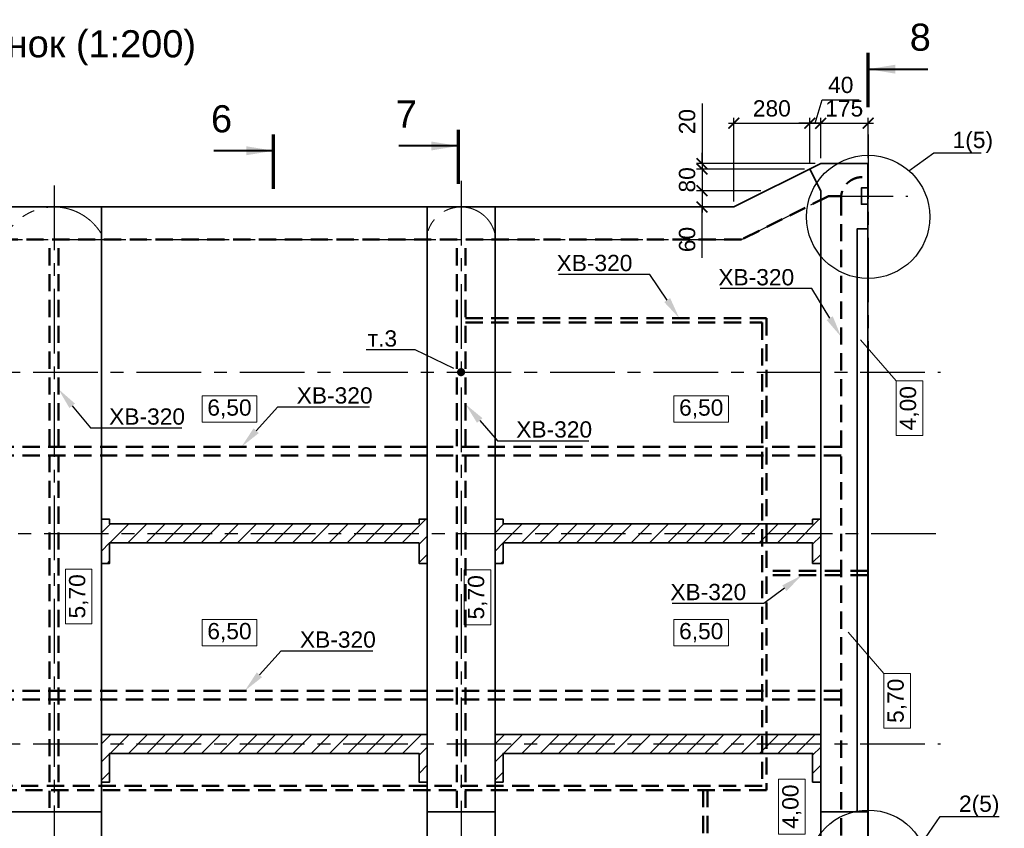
# Model space of a CAD drawing. Header units: millimetres. Extents: x -695122 to 440517, y 417968 to 574899.
# Tile 37 of 39: x 402081 to 438361, y 489379 to 519195. Entities that reach past the tile are written whole.
import ezdxf
from ezdxf import colors
from ezdxf.entities.mleader import LeaderData, LeaderLine
from ezdxf.enums import TextEntityAlignment as Align
from ezdxf.math import Vec2, Vec3

# ---------------------------------------------------------------- set-up
doc = ezdxf.new("R2010")
doc.units = ezdxf.units.MM
for name, pattern in [('PHANTOM', [63.5, 31.75, -6.35, 6.35, -6.35, 6.35, -6.35]), ('осевая', [50.8, 31.75, -6.35, 6.35, -6.35]), ('штриховая', [19.05, 12.7, -6.35])]:
    doc.linetypes.add(name, pattern=pattern)
for name, color, linetype, lineweight in [('0_Выноски и размеры', 7, 'Continuous', 9), ('Бетон', 7, 'Continuous', 50), ('ГТО_Отметки', 7, 'Continuous', 20), ('ГТО_Разрезы. Сечения.Узлы', 255, 'Continuous', 40), ('Отдел_Заглавные надписи', 7, 'Continuous', 30), ('Шпонка', 1, 'Continuous', 50)]:
    doc.layers.add(name, color=color, linetype=linetype, lineweight=lineweight)
for name, color, linetype in [('otmetki', 7, 'Continuous'), ('Оси', 1, 'осевая'), ('Размеры', 7, 'Continuous')]:
    doc.layers.add(name, color=color, linetype=linetype)
doc.styles.add('arial', font='arial.ttf')
doc.styles.add('аrial', font='arial.ttf')
doc.styles.add('Рогун1', font='arial.ttf')
doc.dimstyles.new('100 мм', dxfattribs={"dimscale": 100, "dimtxt": 3.5, "dimasz": 2, "dimexe": 1, "dimexo": 1, "dimgap": 1.2, "dimtad": 1, "dimdec": 0, "dimlfac": 0.1, "dimrnd": 0.0001, "dimtxsty": 'Рогун1', "dimblk": 'ARCHTICK', "dimcen": 2.5, "dimdle": 1, "dimaunit": 1, "dimadec": 1, "dimazin": 0, "dimtfac": 1, "dimtdec": 0, "dimtmove": 1, "dimatfit": 3, "dimldrblk": 'ARCHTICK', "dimfxl": 1, "dimtfill": 1, "dimarcsym": 0})
doc.dimstyles.new('hren115', dxfattribs={"dimtxt": 0.3, "dimasz": 3, "dimexe": 0.18, "dimexo": 0.0625, "dimgap": 0.1, "dimtad": 2, "dimtih": 1, "dimtoh": 1, "dimdec": 4, "dimzin": 0, "dimdsep": 46, "dimtxsty": 'arial', "dimcen": 0, "dimclrt": 256, "dimadec": 0, "dimazin": 0, "dimtfac": 1, "dimtdec": 4, "dimtofl": 0, "dimtmove": 1, "dimatfit": 0, "dimfxl": 1, "dimtolj": 1, "dimtzin": 0, "dimarcsym": 1})

# ---------------------------------------------------------------- blocks, each defined once
blk = doc.blocks.new('_None')
blk = doc.blocks.new('_ArchTick')
at = {"color": 0, "linetype": 'ByBlock', "const_width": 0.15}
blk.add_lwpolyline([(-0.5, -0.5), (0.5, 0.5)], dxfattribs=at)
blk = doc.blocks.new('*D107')
at = {"layer": 'Defpoints', "color": 0, "transparency": 16777216}
for p in [(433345, 507264), (418345, 485289), (433345, 481289)]:
    blk.add_point(p, dxfattribs=at)
at = {"layer": 'Размеры', "color": 0, "lineweight": -2, "transparency": 16777216}
for p, q in [((433345, 507064), (433345, 481089)), ((418345, 485089), (418345, 481089)), ((418145, 481289), (433545, 481289))]:
    blk.add_line(p, q, dxfattribs=at)
at = {"layer": 'Размеры', "color": 0, "lineweight": -2, "transparency": 16777216, "xscale": 400, "yscale": 400, "zscale": 400, "rotation": 180}
blk.add_blockref('_ArchTick', (418345, 481289), dxfattribs=at)
at = {"layer": 'Размеры', "color": 0, "lineweight": -2, "transparency": 16777216, "xscale": 400, "yscale": 400, "zscale": 400}
blk.add_blockref('_ArchTick', (433345, 481289), dxfattribs=at)
at = {"layer": 'Размеры', "color": 0, "transparency": 16777216, "insert": (425845, 481835), "char_height": 600, "attachment_point": 5, "style": 'Рогун1'}
blk.add_mtext('1500', dxfattribs=at)
blk = doc.blocks.new('_Dot')
at = {"color": 0, "linetype": 'ByBlock', "const_width": 0.5}
blk.add_lwpolyline([(-0.25, 0, 1), (0.25, 0, 1)], format="xyb", close=True, dxfattribs=at)
blk = doc.blocks.new('*D135')
at = {"layer": 'Defpoints', "color": 0, "transparency": 16777216}
for p in [(433345, 515374), (431595, 513889), (433345, 513889)]:
    blk.add_point(p, dxfattribs=at)
at = {"layer": 'Размеры', "color": 0, "lineweight": -2, "transparency": 16777216}
for p, q in [((431595, 514089), (431595, 515574)), ((433345, 514089), (433345, 515574)), ((431395, 515374), (433545, 515374))]:
    blk.add_line(p, q, dxfattribs=at)
at = {"layer": 'Размеры', "color": 0, "lineweight": -2, "transparency": 16777216, "xscale": 400, "yscale": 400, "zscale": 400, "rotation": 180}
blk.add_blockref('_ArchTick', (431595, 515374), dxfattribs=at)
at = {"layer": 'Размеры', "color": 0, "lineweight": -2, "transparency": 16777216, "xscale": 400, "yscale": 400, "zscale": 400}
blk.add_blockref('_ArchTick', (433345, 515374), dxfattribs=at)
at = {"layer": 'Размеры', "color": 0, "transparency": 16777216, "insert": (432463, 515920), "char_height": 600, "attachment_point": 5, "style": 'Рогун1'}
blk.add_mtext('175', dxfattribs=at)
blk = doc.blocks.new('*D136')
at = {"layer": 'Defpoints', "color": 0, "transparency": 16777216}
for p in [(431195, 515374), (431195, 513689), (428395, 512289)]:
    blk.add_point(p, dxfattribs=at)
at = {"layer": 'Размеры', "color": 0, "lineweight": -2, "transparency": 16777216}
for p, q in [((428395, 512489), (428395, 515574)), ((431195, 513889), (431195, 515574)), ((428195, 515374), (431395, 515374))]:
    blk.add_line(p, q, dxfattribs=at)
at = {"layer": 'Размеры', "color": 0, "lineweight": -2, "transparency": 16777216, "xscale": 400, "yscale": 400, "zscale": 400, "rotation": 180}
blk.add_blockref('_ArchTick', (428395, 515374), dxfattribs=at)
at = {"layer": 'Размеры', "color": 0, "lineweight": -2, "transparency": 16777216, "xscale": 400, "yscale": 400, "zscale": 400}
blk.add_blockref('_ArchTick', (431195, 515374), dxfattribs=at)
at = {"layer": 'Размеры', "color": 0, "transparency": 16777216, "insert": (429795, 515920), "char_height": 600, "attachment_point": 5, "style": 'Рогун1'}
blk.add_mtext('280', dxfattribs=at)
blk = doc.blocks.new('*D137')
at = {"layer": 'Defpoints', "color": 0, "transparency": 16777216}
for p in [(431195, 515374), (431195, 513689), (428395, 512289)]:
    blk.add_point(p, dxfattribs=at)
at = {"layer": 'Размеры', "color": 0, "lineweight": -2, "transparency": 16777216}
for p, q in [((428395, 512489), (428395, 515574)), ((431195, 513889), (431195, 515574)), ((428195, 515374), (431395, 515374))]:
    blk.add_line(p, q, dxfattribs=at)
at = {"layer": 'Размеры', "color": 0, "lineweight": -2, "transparency": 16777216, "xscale": 400, "yscale": 400, "zscale": 400, "rotation": 180}
blk.add_blockref('_ArchTick', (428395, 515374), dxfattribs=at)
at = {"layer": 'Размеры', "color": 0, "lineweight": -2, "transparency": 16777216, "xscale": 400, "yscale": 400, "zscale": 400}
blk.add_blockref('_ArchTick', (431195, 515374), dxfattribs=at)
at = {"layer": 'Размеры', "color": 0, "transparency": 16777216, "insert": (429795, 515920), "char_height": 600, "attachment_point": 5, "style": 'Рогун1'}
blk.add_mtext('280', dxfattribs=at)
blk = doc.blocks.new('*D138')
at = {"layer": 'Defpoints', "color": 0, "transparency": 16777216}
for p in [(431595, 513889), (427222, 513689), (431195, 513689)]:
    blk.add_point(p, dxfattribs=at)
at = {"layer": 'Размеры', "color": 0, "lineweight": -2, "transparency": 16777216}
for p, q in [((427222, 516109), (427222, 513889)), ((427222, 513889), (427222, 514289)), ((431395, 513889), (427022, 513889)), ((427222, 513889), (427222, 513689)), ((427222, 513889), (427222, 513689)), ((430995, 513689), (427022, 513689)), ((427222, 513689), (427222, 513289))]:
    blk.add_line(p, q, dxfattribs=at)
at = {"layer": 'Размеры', "color": 0, "lineweight": -2, "transparency": 16777216, "xscale": 400, "yscale": 400, "zscale": 400}
for p, rotation in [((427222, 513889), 270), ((427222, 513689), 90)]:
    blk.add_blockref('_ArchTick', p, dxfattribs=dict(at, rotation=rotation))
at = {"layer": 'Размеры', "color": 0, "transparency": 16777216, "insert": (426676, 515435), "char_height": 600, "attachment_point": 5, "rotation": 90, "style": 'Рогун1'}
blk.add_mtext('20', dxfattribs=at)
blk = doc.blocks.new('*D139')
at = {"layer": 'Defpoints', "color": 0, "transparency": 16777216}
for p in [(431195, 513689), (427222, 512889), (429595, 512889)]:
    blk.add_point(p, dxfattribs=at)
at = {"layer": 'Размеры', "color": 0, "lineweight": -2, "transparency": 16777216}
for p, q in [((427222, 513889), (427222, 512689)), ((430995, 513689), (427022, 513689)), ((429395, 512889), (427022, 512889))]:
    blk.add_line(p, q, dxfattribs=at)
at = {"layer": 'Размеры', "color": 0, "lineweight": -2, "transparency": 16777216, "xscale": 400, "yscale": 400, "zscale": 400}
for p, rotation in [((427222, 513689), 90), ((427222, 512889), 270)]:
    blk.add_blockref('_ArchTick', p, dxfattribs=dict(at, rotation=rotation))
at = {"layer": 'Размеры', "color": 0, "transparency": 16777216, "insert": (426676, 513289), "char_height": 600, "attachment_point": 5, "rotation": 90, "style": 'Рогун1'}
blk.add_mtext('80', dxfattribs=at)
blk = doc.blocks.new('*D140')
at = {"layer": 'Defpoints', "color": 0, "transparency": 16777216}
for p in [(431195, 515374), (431595, 513889), (431195, 513689)]:
    blk.add_point(p, dxfattribs=at)
at = {"layer": 'Размеры', "color": 0, "lineweight": -2, "transparency": 16777216}
for p, q in [((431395, 515374), (431655, 516240)), ((431655, 516240), (433017, 516240)), ((431195, 513889), (431195, 515574)), ((431595, 514089), (431595, 515574)), ((431195, 515374), (430795, 515374)), ((431595, 515374), (431195, 515374)), ((431595, 515374), (431195, 515374)), ((431595, 515374), (431995, 515374))]:
    blk.add_line(p, q, dxfattribs=at)
at = {"layer": 'Размеры', "color": 0, "lineweight": -2, "transparency": 16777216, "xscale": 400, "yscale": 400, "zscale": 400}
blk.add_blockref('_ArchTick', (431195, 515374), dxfattribs=at)
at = {"layer": 'Размеры', "color": 0, "lineweight": -2, "transparency": 16777216, "xscale": 400, "yscale": 400, "zscale": 400, "rotation": 180}
blk.add_blockref('_ArchTick', (431595, 515374), dxfattribs=at)
at = {"layer": 'Размеры', "color": 0, "transparency": 16777216, "insert": (432336, 516786), "char_height": 600, "attachment_point": 5, "style": 'Рогун1'}
blk.add_mtext('40', dxfattribs=at)
blk = doc.blocks.new('*D141')
at = {"layer": 'Defpoints', "color": 0, "transparency": 16777216}
for p in [(429595, 512889), (427222, 512289), (428395, 512289)]:
    blk.add_point(p, dxfattribs=at)
at = {"layer": 'Размеры', "color": 0, "lineweight": -2, "transparency": 16777216}
for p, q in [((427222, 513089), (427222, 512089)), ((429395, 512889), (427022, 512889)), ((428195, 512289), (427022, 512289)), ((427222, 510418), (427222, 512289))]:
    blk.add_line(p, q, dxfattribs=at)
at = {"layer": 'Размеры', "color": 0, "lineweight": -2, "transparency": 16777216, "xscale": 400, "yscale": 400, "zscale": 400}
for p, rotation in [((427222, 512889), 90), ((427222, 512289), 270)]:
    blk.add_blockref('_ArchTick', p, dxfattribs=dict(at, rotation=rotation))
at = {"layer": 'Размеры', "color": 0, "transparency": 16777216, "insert": (426676, 511089), "char_height": 600, "attachment_point": 5, "rotation": 90, "style": 'Рогун1'}
blk.add_mtext('60', dxfattribs=at)
blk = doc.blocks.new('*U128')
at = {"color": 7, "lineweight": 70, "ltscale": 100}
for p, q in [((0, -102.93), (0, -112.93)), ((0, -287.34), (0, -297.34))]:
    blk.add_line(p, q, dxfattribs=at)
at = {"ltscale": 100, "style": 'аrial', "flags": 8}
for tag, height, p in [('W', 5, (9.6, -100.03)), ('W1', 3.5, (16.84, -137.38)), ('M', 5, (9.6, -300.24))]:
    blk.add_attdef(tag, text='', height=height, dxfattribs=at).set_placement(p, align=Align.MIDDLE)
at = {"color": 7, "ltscale": 100}
for points in [[(0, -105.93), (11, -105.93)], [(0, -294.34), (11, -294.34)]]:
    blk.add_leader(points, dimstyle='hren115', override={"dimasz": 5, "dimgap": 0.1, "dimtad": 0, "dimfxl": 1.25, "dimtfillclr": 256}, dxfattribs=at)
blk = doc.blocks.new('*U129')
at = {"color": 7, "lineweight": 70, "ltscale": 100}
for p, q in [((0, -120.55), (0, -130.55)), ((0, -329.11), (0, -339.11))]:
    blk.add_line(p, q, dxfattribs=at)
at = {"ltscale": 100, "style": 'аrial', "flags": 8}
for tag, height, p in [('W', 5, (9.6, -117.65)), ('W1', 3.5, (16.84, -155)), ('M', 5, (9.6, -342.01))]:
    blk.add_attdef(tag, text='', height=height, dxfattribs=at).set_placement(p, align=Align.MIDDLE)
at = {"color": 7, "ltscale": 100}
for points in [[(0, -123.55), (11, -123.55)], [(0, -336.11), (11, -336.11)]]:
    blk.add_leader(points, dimstyle='hren115', override={"dimasz": 5, "dimgap": 0.1, "dimtad": 0, "dimfxl": 1.25, "dimtfillclr": 256}, dxfattribs=at)
blk = doc.blocks.new('*U64')
at = {"color": 7, "lineweight": 70, "ltscale": 100}
for p, q in [((0, -120.76), (0, -130.76)), ((0, -314.95), (0, -324.95))]:
    blk.add_line(p, q, dxfattribs=at)
at = {"ltscale": 100, "style": 'аrial', "flags": 8}
for tag, height, p in [('W', 5, (9.6, -117.86)), ('W1', 3.5, (16.84, -155.21)), ('M', 5, (9.6, -327.85))]:
    blk.add_attdef(tag, text='', height=height, dxfattribs=at).set_placement(p, align=Align.MIDDLE)
at = {"color": 7, "ltscale": 100}
for points in [[(0, -123.76), (11, -123.76)], [(0, -321.95), (11, -321.95)]]:
    blk.add_leader(points, dimstyle='hren115', override={"dimasz": 5, "dimgap": 0.1, "dimtad": 0, "dimfxl": 1.25, "dimtfillclr": 256}, dxfattribs=at)

msp = doc.modelspace()

# ---------------------------------------------------------------- hatches: boundary and pattern name
h = msp.add_hatch()
h.set_pattern_fill('ANSI31', color=256, scale=150)
h.set_pattern_definition([(45, (110244, -8e-09), (-336.7596, 336.7596), [])])
h.paths.add_polyline_path([(405095.4502631, 499143.5576152), (405395.4502631, 499143.5576152), (405395.4502631, 499903.5576152), (416795.4502632, 499903.5576152), (416795.4502632, 499143.5576152), (417095.4502632, 499143.5576152), (417095.4502631, 500773.5576152), (416795.4502631, 500773.5576152), (416795.4502631, 500603.5576152), (405395.4502631, 500603.5576152), (405395.4502631, 500773.5576152), (405095.4502631, 500773.5576152)])
h = msp.add_hatch()
h.set_pattern_fill('ANSI31', color=256, scale=150)
h.set_pattern_definition([(45, (124744, 3e-06), (-336.7596, 336.7596), [])])
h.paths.add_polyline_path([(419595.4502631, 499143.5576181), (419895.4502631, 499143.5576181), (419895.4502631, 499903.5576181), (431295.4502631, 499903.5576181), (431295.4502631, 499143.5576181), (431595.4502631, 499143.5576181), (431595.4502631, 500773.5576181), (431295.4502631, 500773.5576181), (431295.4502631, 500603.5576181), (419895.4502631, 500603.5576181), (419895.4502631, 500773.5576181), (419595.4502631, 500773.5576181)])
at = {"ltscale": 100}
h = msp.add_hatch(dxfattribs=at)
h.set_pattern_fill('ANSI31', color=256, scale=150)
h.set_pattern_definition([(45, (43608.34, -151191.8), (-336.7596, 336.7596), [])])
h.paths.add_polyline_path([(405095.4502636, 492843.5576157), (417095.4502632, 492843.5576157), (417095.4502627, 492082.5576157), (417095.4502627, 491084.5576157), (416795.4502632, 491084.5576157), (416795.4502632, 492143.5576157), (405395.4502631, 492143.5576157), (405395.4502631, 491084.5576157), (405095.4502631, 491084.5576157)])
h = msp.add_hatch(dxfattribs=at)
h.set_pattern_fill('ANSI31', color=256, scale=150)
h.set_pattern_definition([(45, (58108.34, -151191.8), (-336.7596, 336.7596), [])])
h.paths.add_polyline_path([(419595.4502636, 492843.5576152), (431595.4502632, 492843.5576152), (431595.4502627, 492082.5576152), (431595.4502627, 491084.5576152), (431295.4502632, 491084.5576152), (431295.4502632, 492143.5576152), (419895.4502631, 492143.5576152), (419895.4502631, 491084.5576152), (419595.4502631, 491084.5576152)])

# ---------------------------------------------------------------- linework, layer by layer
for centre, radius in [((433345.4502631, 511923.7555655), 2271.6549221), ((433345.4502631, 487841.3194575), 2212.1378131)]:
    msp.add_circle(centre, radius, dxfattribs=at)
at = {"layer": '0_Выноски и размеры', "ltscale": 100}
for points in [[(435354.7546426, 503859.1191552), (435354.7546426, 505876.731945), (434375.7912915, 505876.731945), (434375.7912915, 503859.1191552)], [(404742.7812099, 496922.7646263), (404742.7812099, 498940.3774161), (403763.8178588, 498940.3774161), (403763.8178588, 496922.7646263)], [(419440.9094794, 496887.4878009), (419440.9094794, 498905.1005907), (418461.9461283, 498905.1005907), (418461.9461283, 496887.4878009)], [(434899.0071841, 493072.0730594), (434899.0071841, 495089.6858492), (433920.043833, 495089.6858492), (433920.043833, 493072.0730594)], [(431021.8098806, 489168.8133827), (431021.8098806, 491186.4261725), (430042.8465295, 491186.4261725), (430042.8465295, 489168.8133827)]]:
    msp.add_lwpolyline(points, close=True, dxfattribs=at)
at = {"layer": '0_Выноски и размеры', "ltscale": 100, "elevation": 0}
for points in [[(408801.7849142, 504348.6894518), (410819.397704, 504348.6894518), (410819.397704, 505327.6528029), (408801.7849142, 505327.6528029)], [(426184.2129912, 504348.6894518), (428201.825781, 504348.6894518), (428201.825781, 505327.6528029), (426184.2129912, 505327.6528029)], [(408801.7849142, 496104.8054165), (410819.397704, 496104.8054165), (410819.397704, 497083.7687676), (408801.7849142, 497083.7687676)], [(426184.2129912, 496104.8054165), (428201.825781, 496104.8054165), (428201.825781, 497083.7687676), (426184.2129912, 497083.7687676)]]:
    msp.add_lwpolyline(points, close=True, dxfattribs=at)
at = {"layer": 'Defpoints', "linetype": 'PHANTOM', "lineweight": 0, "ltscale": 75}
for points in [[(405095.4502645, 500458.5576202), (405095.4502628, 511288.5576157, 0.5714285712), (401595.4502633, 511288.5576157), (401595.4502646, 500458.5576152)], [(417095.4502631, 500458.5576152), (417095.4502631, 511288.5576152, -0.8), (419595.4502631, 511288.5576153), (419595.4502631, 500458.5576152)], [(401595.4502631, 499458.5576152), (401595.4502634, 486288.5576148, 0.5714285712), (405095.4502628, 486288.5576148), (405095.450263, 499458.5576202)], [(419595.4502631, 499458.5576152), (419595.4502632, 486288.557615, -0.8), (417095.4502632, 486288.5576156), (417095.4502631, 499458.5576152)]]:
    msp.add_lwpolyline(points, format="xyb", dxfattribs=at)
at = {"layer": 'Бетон', "color": 2, "lineweight": 35, "ltscale": 10}
msp.add_lwpolyline([(433330.4502631, 512288.5576152), (433330.4502631, 513888.5576152), (431595.4502639, 513888.5576152), (428395.4502639, 512288.5576152), (372495.4502631, 512288.5576152), (372495.4502631, 485288.5576152), (433330.4502631, 485288.5576152)], close=True, dxfattribs=at)
for points in [[(431195.4502639, 513688.5576152), (431595.4502639, 512888.5576152)], [(431595.4502639, 512888.5576152), (431595.4502639, 499943.5576152)], [(433330.4502631, 512388.5576152), (433095.4502631, 512388.5576166), (433095.4502631, 512988.5576166), (433330.4502631, 512988.5576152)], [(405095.4502636, 499943.5576152), (405095.4502636, 512288.5576152)], [(417095.4502631, 512288.5576152), (417095.4502631, 499943.5576152)], [(419595.4502631, 499943.5576152), (419595.4502631, 512288.5576152)], [(432945.4502631, 489988.5576151), (432945.4502631, 511488.5576152), (433330.4502631, 511488.5576152)], [(405095.4502631, 499143.5576171), (405395.4502631, 499143.5576171), (405395.4502631, 499903.5576171), (416795.4502632, 499903.5576171), (416795.4502632, 499143.5576171), (417095.4502632, 499143.5576171), (417095.4502631, 500773.5576171), (416795.4502631, 500773.5576171), (416795.4502631, 500603.5576171), (405395.4502631, 500603.5576171), (405395.4502631, 500773.5576171), (405095.4502631, 500773.5576171)], [(419595.4502631, 499143.5576181), (419895.4502631, 499143.5576181), (419895.4502631, 499903.5576181), (431295.4502631, 499903.5576181), (431295.4502631, 499143.5576181), (431595.4502631, 499143.5576181), (431595.4502631, 500773.5576181), (431295.4502631, 500773.5576181), (431295.4502631, 500603.5576181), (419895.4502631, 500603.5576181), (419895.4502631, 500773.5576181), (419595.4502631, 500773.5576181)], [(405095.4502636, 500468.5576152), (405095.4502636, 499203.5576152)], [(417095.4502631, 500468.5576152), (417095.4502632, 499203.5576152)], [(419595.4502631, 500468.5576152), (419595.4502631, 499203.5576152)], [(431595.4502646, 500468.5576153), (431595.4502631, 499203.5576152)], [(405095.450263, 499193.5576152), (405095.450263, 492772.5576152)], [(417095.4502632, 492772.5576152), (417095.4502632, 499193.5576152)], [(419595.4502632, 499193.5576152), (419595.4502632, 492772.5576152)], [(431595.4502633, 492072.5576152), (431595.4502631, 499193.5576152)], [(405095.4502629, 492788.5576154), (405095.4502628, 492082.5576152)], [(405095.4502631, 492843.5576152), (417095.4502632, 492843.5576152)], [(417095.4502632, 485288.5576152), (417095.4502632, 492772.5576152)], [(419595.4502632, 492843.5576152), (431595.4502633, 492843.5576152)], [(419595.4502632, 485288.5576152), (419595.4502632, 492772.5576152)], [(405095.4502629, 492072.5576152), (405095.4502628, 492072.5576152), (405095.4502628, 485288.5576152)], [(405095.4502631, 491084.5576152), (405395.4502631, 491084.5576152), (405395.4502631, 492143.5576152), (416795.4502632, 492143.5576152), (416795.4502632, 491084.5576152), (417095.4502632, 491084.5576152)], [(419595.4502632, 491084.5576152), (419895.4502632, 491084.5576152), (419895.4502632, 492143.5576152), (431295.4502633, 492143.5576152), (431295.4502633, 491084.5576152), (431595.4502633, 491084.5576152)], [(431595.4502633, 492072.5576152), (431595.4502633, 485288.5576152)], [(401595.4502633, 489988.5576152), (405095.4502628, 489988.5576152)], [(417095.4502632, 489988.5576153), (419595.4502632, 489988.5576153)], [(431595.4502633, 489988.5576151), (433330.4502631, 489988.5576151)]]:
    msp.add_lwpolyline(points, dxfattribs=at)
at = {"layer": 'ГТО_Отметки', "linetype": 'ByBlock', "lineweight": 0}
for points in [[(433061.8013316, 507393.9660644), (434375.7912915, 505876.731945)], [(432606.0538731, 496606.9199686), (433920.043833, 495089.6858492)]]:
    msp.add_lwpolyline(points, dxfattribs=at)
at = {"layer": 'Оси', "linetype": 'осевая', "ltscale": 75}
for p, q in [((364474.6497761, 506198.5576152), (436011.6411055, 506198.5576152)), ((364877.0460977, 500253.5576171), (436011.6411055, 500253.5576171)), ((364474.6497761, 492493.5576152), (436011.6411055, 492493.5576152))]:
    msp.add_line(p, q, dxfattribs=at)
for points in [[(433345.4502631, 514965.9570441), (433345.4502631, 478544.258895)], [(403345.4502631, 513080.0735947), (403345.4502631, 478544.258895)], [(418345.4502632, 513254.4904046), (418345.4502631, 478544.258895)], [(365507.7843184, 511088.5576152), (428678.6901984, 511088.5576152), (431878.6901984, 512688.5576167), (434812.1270517, 512688.5576166)]]:
    msp.add_lwpolyline(points, dxfattribs=at)
at = {"layer": 'Шпонка', "linetype": 'штриховая', "ltscale": 50}
for p, q in [((433330.4502629, 498868.5576152), (429595.4502631, 498868.5576152)), ((433330.4502629, 498708.5576152), (429595.4502631, 498708.5576152))]:
    msp.add_line(p, q, dxfattribs=at)
msp.add_lwpolyline([(433120.4502631, 513388.5122607, 0.4142135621), (432345.4502639, 512613.5122607), (432345.4502639, 486563.5122608, 0.4142135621), (433120.4502631, 485788.5122608, 0.4142135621)], format="xyb", dxfattribs=at)
for points in [[(432345.4502639, 512688.5576167), (431878.6901984, 512688.5576167), (428678.6901984, 511088.5576152), (374345.4502631, 511088.5576152)], [(403185.4502631, 490130.3521254), (403185.4502631, 511088.5576152)], [(403505.4502631, 490130.3521254), (403505.4502631, 511088.5576152)], [(418185.4502631, 490130.3521252), (418185.4502632, 511088.5576152)], [(418505.4502631, 490130.3521252), (418505.4502632, 511088.5576152)], [(418505.4502632, 508188.5576152), (429595.4502633, 508188.5576152), (429595.4502633, 490788.5576152), (374295.4502631, 490788.5576152)], [(418505.4502632, 508028.5576152), (429435.4502633, 508028.5576152), (429435.4502633, 490948.5576152), (374295.4502631, 490948.5576152)], [(432345.4502639, 503448.5576152), (374345.4502631, 503448.5576152)], [(432345.4502639, 503128.5576152), (374345.4502631, 503128.5576152)], [(432345.4502639, 494448.5576152), (374345.4502631, 494448.5576152)], [(432345.4502639, 494128.5576152), (374345.4502631, 494128.5576152)], [(427265.4491359, 490788.5576152), (427265.4491359, 485288.5576152)], [(427425.4491359, 490788.5576152), (427425.4491359, 485288.5576152)]]:
    msp.add_lwpolyline(points, dxfattribs=at)

# ---------------------------------------------------------------- block references
at = {"layer": 'ГТО_Разрезы. Сечения.Узлы'}
ref = msp.add_blockref('*U129', (433345.4502631, 450147.7983253), dxfattribs=dict(at, xscale=-200, yscale=200, zscale=200, rotation=180))
ref.add_attrib('W', '8 (5)', dxfattribs={"layer": '0', "ltscale": 100, "height": 1000, "style": 'аrial', "flags": 8}).set_placement((435265.4502631, 473678.5848036), align=Align.MIDDLE)
ref.add_attrib('M', '8', dxfattribs={"layer": '0', "ltscale": 100, "height": 1000, "style": 'аrial', "flags": 8}).set_placement((435265.4502631, 518550.1226653), align=Align.MIDDLE)
ref = msp.add_blockref('*U64', (418248.8575489, 450147.7983253), dxfattribs=dict(at, xscale=200, yscale=200, zscale=200, rotation=180))
ref.add_attrib('W', '7 (5)', dxfattribs={"layer": '0', "ltscale": 100, "height": 1000, "style": 'аrial', "flags": 8}).set_placement((416328.8575489, 473719.9682376), align=Align.MIDDLE)
ref.add_attrib('M', '7', dxfattribs={"layer": '0', "ltscale": 100, "height": 1000, "style": 'аrial', "flags": 8}).set_placement((416328.8575489, 515717.7900264), align=Align.MIDDLE)
ref = msp.add_blockref('*U128', (411438.1686383, 455493.9541202), dxfattribs=dict(at, xscale=200, yscale=200, zscale=200, rotation=180))
ref.add_attrib('W', '6 (4)', dxfattribs={"layer": '0', "ltscale": 100, "height": 1000, "style": 'аrial', "flags": 8}).set_placement((409518.1686383, 475499.4753201), align=Align.MIDDLE)
ref.add_attrib('M', '6', dxfattribs={"layer": '0', "ltscale": 100, "height": 1000, "style": 'аrial', "flags": 8}).set_placement((409518.1686383, 515541.2284826), align=Align.MIDDLE)

# ---------------------------------------------------------------- texts
at = {"layer": 'otmetki', "char_height": 600, "width": 2017.61278979, "attachment_point": 5, "rotation": 90, "style": 'arial'}
for s, insert in [('4,00', (434865.2729671, 504867.9255501)), ('5,70', (404253.2995344, 497931.5710212)), ('5,70', (418951.4278038, 497896.2941958)), ('5,70', (434409.5255086, 494080.8794543)), ('4,00', (430532.328205, 490177.6197776))]:
    msp.add_mtext(s, dxfattribs=dict(at, insert=insert))
at = {"layer": 'otmetki', "char_height": 600, "width": 2017.61278979, "attachment_point": 5, "style": 'arial'}
for insert in [(409810.5913091, 504838.1711273), (427193.0193861, 504838.1711273), (409810.5913091, 496594.2870921), (427193.0193861, 496594.2870921)]:
    msp.add_mtext('6,50', dxfattribs=dict(at, insert=insert))
at = {"layer": 'Отдел_Заглавные надписи', "insert": (401887.6984093, 518155.9019588), "char_height": 1000, "width": 25122.503677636, "attachment_point": 5, "style": 'arial'}
msp.add_mtext('План шпонок (1:200)', dxfattribs=at)

# ---------------------------------------------------------------- dimensions: what is measured, and where the dimension line sits
at = {"layer": 'Размеры'}
for base, p1, p2, picture, middle in [((431195.4502639, 515373.5576152), (431595.4502639, 513888.5576152), (431195.4502639, 513688.5576152), '*D140', (431895.3534017, 516786.2452005)), ((431195.4502639, 515373.5576152), (428395.4502639, 512288.5576152), (431195.4502639, 513688.5576152), '*D136', (429795.4502639, 515919.9014078)), ((431195.4502639, 515373.5576152), (428395.4502639, 512288.5576152), (431195.4502639, 513688.5576152), '*D137', (429795.4502639, 515919.9014078)), ((433345.4502630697, 481288.5576152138), (418345.4502630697, 485288.5576152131), (433345.4502630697, 507263.5576151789), '*D107', (425845.4502630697, 481834.9014078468))]:
    dim = msp.add_linear_dim(base=base, p1=p1, p2=p2, dimstyle='100 мм', override={"dimscale": 200, "dimtxt": 3, "dimdec": 6, "dimtfill": 0}, dxfattribs=at)
    dim.commit()
    dim.dimension.update_dxf_attribs({"geometry": picture, "text_midpoint": middle})
dim = msp.add_linear_dim(base=(433345.4502631, 515373.5576152), p1=(431595.4502639, 513888.5576152), p2=(433345.4502631, 513888.5576152), dimstyle='100 мм', override={"dimscale": 200, "dimtxt": 3, "dimdec": 6, "dimtfill": 0}, dxfattribs=at)
dim.commit()
dim.dimension.update_dxf_attribs({"geometry": '*D135', "text_midpoint": (432462.9502635, 515373.5576152), "dimtype": 160})
for base, p1, p2, picture, middle in [((427222.0054116, 513688.5576152), (431595.4502639, 513888.5576152), (431195.4502639, 513688.5576152), '*D138', (427222.0054116, 515435.1170468)), ((427222.0054116, 512888.5576152), (431195.4502639, 513688.5576152), (429595.4502639, 512888.5576152), '*D139', (427222.0054116, 513288.5576152)), ((427222.0054116, 512288.5576152), (429595.4502639, 512888.5576152), (428395.4502639, 512288.5576152), '*D141', (427184.3511444, 511088.5576152))]:
    dim = msp.add_linear_dim(base=base, p1=p1, p2=p2, angle=90, dimstyle='100 мм', override={"dimscale": 200, "dimtxt": 3, "dimdec": 6, "dimtfill": 0}, dxfattribs=at)
    dim.commit()
    dim.dimension.update_dxf_attribs({"geometry": picture, "text_midpoint": middle, "dimtype": 160})

# ---------------------------------------------------------------- leaders
at = {"ltscale": 100}
ml = msp.add_multileader_mtext('Standard', dxfattribs=at)
ml.set_content('1(5)', color=256, style='arial')
ml.set_leader_properties()
ml.set_arrow_properties(name='NONE')
ml.build(insert=Vec2(0, 0))
ml.multileader.update_dxf_attribs({"text_left_attachment_type": 6, "text_right_attachment_type": 6, "arrow_head_size": 800})
ctx = ml.context
ctx.base_point, ctx.char_height, ctx.arrow_head_size, ctx.landing_gap_size, ctx.plane_origin = Vec3(436452.6500374, 514285.7237839), 600, 800, 4, Vec3(431860.4081469, 523269.5105298)
ctx.left_attachment, ctx.right_attachment = 6, 6
notes = []
notes.append((ctx, [(0, (1, 1, 0), (435765.2445094, 514285.7237839), (1, 0), 687.405528, [(0, [(434848.6999696, 513626.8869184)], 0, [])])]))
ctx.mtext.insert, ctx.mtext.width, ctx.mtext.defined_height, ctx.mtext.flow_direction = Vec3(436456.6500374, 515062.1221467), 1044.997651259, 766.5757162, 5
ml = msp.add_multileader_mtext('Standard', dxfattribs=at)
ml.set_content('ХВ-320', color=256, style='arial')
ml.set_leader_properties()
ml.build(insert=Vec2(0, 0))
ml.multileader.update_dxf_attribs({"text_left_attachment_type": 6, "text_right_attachment_type": 6, "dogleg_length": 687.405528, "arrow_head_size": 800})
ctx = ml.context
ctx.base_point, ctx.char_height, ctx.arrow_head_size, ctx.landing_gap_size, ctx.plane_origin = Vec3(421858.1660145, 509803.7470916), 600, 800, 4, Vec3(420997.4492893, 516501.9099144)
ctx.left_attachment, ctx.right_attachment = 6, 6
notes.append((ctx, [(1, (1, 1, 0), (425305.5497145, 509803.7470916), (-1, 0), 687.405528, [(0, [(426384.3075165, 508188.5576152)], 0, [])])]))
ctx.mtext.insert, ctx.mtext.width, ctx.mtext.defined_height, ctx.mtext.flow_direction = Vec3(421862.1660145, 510523.7470916), 4152.054766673, 383.2878581, 5
ml = msp.add_multileader_mtext('Standard', dxfattribs=at)
ml.set_content('ХВ-320', color=256, style='arial')
ml.set_leader_properties()
ml.build(insert=Vec2(0, 0))
ml.multileader.update_dxf_attribs({"text_left_attachment_type": 6, "text_right_attachment_type": 6, "dogleg_length": 687.405528, "arrow_head_size": 800})
ctx = ml.context
ctx.base_point, ctx.char_height, ctx.arrow_head_size, ctx.landing_gap_size, ctx.plane_origin = Vec3(427819.3087619, 509279.2706589), 600, 800, 4, Vec3(426958.5920368, 515977.4334816)
ctx.left_attachment, ctx.right_attachment = 6, 6
notes.append((ctx, [(1, (1, 1, 0), (431266.6924619, 509279.2706589), (-1, 0), 687.405528, [(0, [(432345.4502639, 507504.0811825)], 0, [])])]))
ctx.mtext.insert, ctx.mtext.width, ctx.mtext.defined_height, ctx.mtext.flow_direction = Vec3(427823.3087619, 509999.2706589), 4152.054766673, 383.2878581, 5
ml = msp.add_multileader_mtext('Standard', dxfattribs=at)
ml.set_content('т.3', color=256, style='arial')
ml.set_leader_properties()
ml.set_arrow_properties(name='DOT')
ml.build(insert=Vec2(0, 0))
ml.multileader.update_dxf_attribs({"text_left_attachment_type": 6, "text_right_attachment_type": 6, "arrow_head_size": 300})
ctx = ml.context
ctx.base_point, ctx.char_height, ctx.arrow_head_size, ctx.landing_gap_size, ctx.plane_origin = Vec3(414926.8553658, 507020.6128522), 600, 300, 4, Vec3(407145.8074974, 520492.3990005)
ctx.left_attachment, ctx.right_attachment, ctx.text_align_type = 6, 6, 1
notes.append((ctx, [(1, (1, 1, 0), (416651.5924081, 507020.6128522), (-1, 0), 687.405528, [(0, [(418345.4493413, 506198.5576152)], 0, [])])]))
ctx.mtext.insert, ctx.mtext.width, ctx.mtext.defined_height, ctx.mtext.alignment, ctx.mtext.flow_direction = Vec3(415445.5211229, 507740.6128522), 10035.482987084, 766.5757162, 2, 5
ml = msp.add_multileader_mtext('Standard', dxfattribs=at)
ml.set_content('ХВ-320', color=256, style='arial')
ml.set_leader_properties()
ml.build(insert=Vec2(0, 0))
ml.multileader.update_dxf_attribs({"text_left_attachment_type": 6, "text_right_attachment_type": 6, "dogleg_length": 687.405528, "arrow_head_size": 800})
ctx = ml.context
ctx.base_point, ctx.char_height, ctx.arrow_head_size, ctx.landing_gap_size, ctx.plane_origin = Vec3(405373.6077424, 504142.6471762), 600, 800, 4, Vec3(404083.5738664, 514691.7307134)
ctx.left_attachment, ctx.right_attachment = 6, 6
notes.append((ctx, [(0, (1, 1, 0), (404686.2022143, 504142.6471762), (1, 0), 687.405528, [(0, [(403505.4502631, 505576.3363356)], 0, [])])]))
ctx.mtext.insert, ctx.mtext.width, ctx.mtext.defined_height, ctx.mtext.flow_direction = Vec3(405377.6077424, 504862.6471762), 4152.054766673, 383.2878581, 5
ml = msp.add_multileader_mtext('Standard', dxfattribs=at)
ml.set_content('ХВ-320', color=256, style='arial')
ml.set_leader_properties()
ml.build(insert=Vec2(0, 0))
ml.multileader.update_dxf_attribs({"text_left_attachment_type": 6, "text_right_attachment_type": 6, "dogleg_length": 687.405528, "arrow_head_size": 800})
ctx = ml.context
ctx.base_point, ctx.char_height, ctx.arrow_head_size, ctx.landing_gap_size, ctx.plane_origin = Vec3(412284.3294527, 504920.475368), 600, 800, 4, Vec3(410994.2955767, 512539.5604427)
ctx.left_attachment, ctx.right_attachment = 6, 6
notes.append((ctx, [(0, (1, 1, 0), (411596.9239246, 504920.475368), (1, 0), 687.405528, [(0, [(410256.1719496, 503448.5576152)], 0, [])])]))
ctx.mtext.insert, ctx.mtext.width, ctx.mtext.defined_height, ctx.mtext.flow_direction = Vec3(412288.3294527, 505640.475368), 4152.054766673, 383.2878581, 5
ml = msp.add_multileader_mtext('Standard', dxfattribs=at)
ml.set_content('ХВ-320', color=256, style='arial')
ml.set_leader_properties()
ml.build(insert=Vec2(0, 0))
ml.multileader.update_dxf_attribs({"text_left_attachment_type": 6, "text_right_attachment_type": 6, "dogleg_length": 687.405528, "arrow_head_size": 800})
ctx = ml.context
ctx.base_point, ctx.char_height, ctx.arrow_head_size, ctx.landing_gap_size, ctx.plane_origin = Vec3(420373.6077425, 503665.837502), 600, 800, 4, Vec3(419083.5738666, 514135.4849628)
ctx.left_attachment, ctx.right_attachment = 6, 6
notes.append((ctx, [(0, (1, 1, 0), (419686.2022145, 503665.837502), (1, 0), 687.405528, [(0, [(418505.4502632, 505020.090585)], 0, [])])]))
ctx.mtext.insert, ctx.mtext.width, ctx.mtext.defined_height, ctx.mtext.flow_direction = Vec3(420377.6077425, 504385.837502), 4152.054766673, 383.2878581, 5
ml = msp.add_multileader_mtext('Standard', dxfattribs=at)
ml.set_content('ХВ-320', color=256, style='arial')
ml.set_leader_properties()
ml.build(insert=Vec2(0, 0))
ml.multileader.update_dxf_attribs({"text_left_attachment_type": 6, "text_right_attachment_type": 6, "dogleg_length": 687.405528, "arrow_head_size": 800})
ctx = ml.context
ctx.base_point, ctx.char_height, ctx.arrow_head_size, ctx.landing_gap_size, ctx.plane_origin = Vec3(426051.7018757, 497670.5287322), 600, 800, 4, Vec3(424761.6679998, 508140.176193)
ctx.left_attachment, ctx.right_attachment = 6, 6
notes.append((ctx, [(1, (1, 1, 0), (429499.0855757, 497670.5287322), (-1, 0), 687.405528, [(0, [(430898.6934507, 498708.5576152)], 0, [])])]))
ctx.mtext.insert, ctx.mtext.width, ctx.mtext.defined_height, ctx.mtext.flow_direction = Vec3(426055.7018757, 498390.5287322), 4152.054766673, 383.2878581, 5
ml = msp.add_multileader_mtext('Standard', dxfattribs=at)
ml.set_content('ХВ-320', color=256, style='arial')
ml.set_leader_properties()
ml.build(insert=Vec2(0, 0))
ml.multileader.update_dxf_attribs({"text_left_attachment_type": 6, "text_right_attachment_type": 6, "dogleg_length": 687.405528, "arrow_head_size": 800})
ctx = ml.context
ctx.base_point, ctx.char_height, ctx.arrow_head_size, ctx.landing_gap_size, ctx.plane_origin = Vec3(412403.8723693, 495919.5988075), 600, 800, 4, Vec3(411113.8384934, 503538.6838822)
ctx.left_attachment, ctx.right_attachment = 6, 6
notes.append((ctx, [(0, (1, 1, 0), (411716.4668413, 495919.5988075), (1, 0), 687.405528, [(0, [(410375.7148662, 494448.5576152)], 0, [])])]))
ctx.mtext.insert, ctx.mtext.width, ctx.mtext.defined_height, ctx.mtext.flow_direction = Vec3(412407.8723693, 496639.5988075), 4152.054766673, 383.2878581, 5
ml = msp.add_multileader_mtext('Standard', dxfattribs=at)
ml.set_content('2(5)', color=256, style='arial')
ml.set_leader_properties()
ml.set_arrow_properties(name='NONE')
ml.build(insert=Vec2(0, 0))
ml.multileader.update_dxf_attribs({"text_left_attachment_type": 6, "text_right_attachment_type": 6, "arrow_head_size": 800})
ctx = ml.context
ctx.base_point, ctx.char_height, ctx.arrow_head_size, ctx.landing_gap_size, ctx.plane_origin = Vec3(436687.011631, 489810.1650801), 600, 800, 4, Vec3(432094.7697404, 498793.9518261)
ctx.left_attachment, ctx.right_attachment = 6, 6
notes.append((ctx, [(0, (1, 1, 0), (435999.6061029, 489810.1650801), (1, 0), 687.405528, [(0, [(435322.8534012, 488833.0001185)], 0, [])])]))
ctx.mtext.insert, ctx.mtext.width, ctx.mtext.defined_height, ctx.mtext.flow_direction = Vec3(436691.011631, 490586.563443), 1670.019510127, 766.5757162, 5
for ctx, leaders in notes:
    for number, flags, end, landing, length, lines in leaders:
        leader = LeaderData()
        leader.index, (leader.has_last_leader_line, leader.has_dogleg_vector, leader.attachment_direction) = number, flags
        leader.last_leader_point, leader.dogleg_vector, leader.dogleg_length = Vec3(end), Vec3(landing), length
        for number, points, colour, breaks in lines:
            line = LeaderLine()
            line.index, line.vertices, line.color, line.breaks = number, Vec3.list(points), colors.encode_raw_color(colour), breaks
            leader.lines.append(line)
        ctx.leaders.append(leader)

doc.saveas('drawing.dxf')
